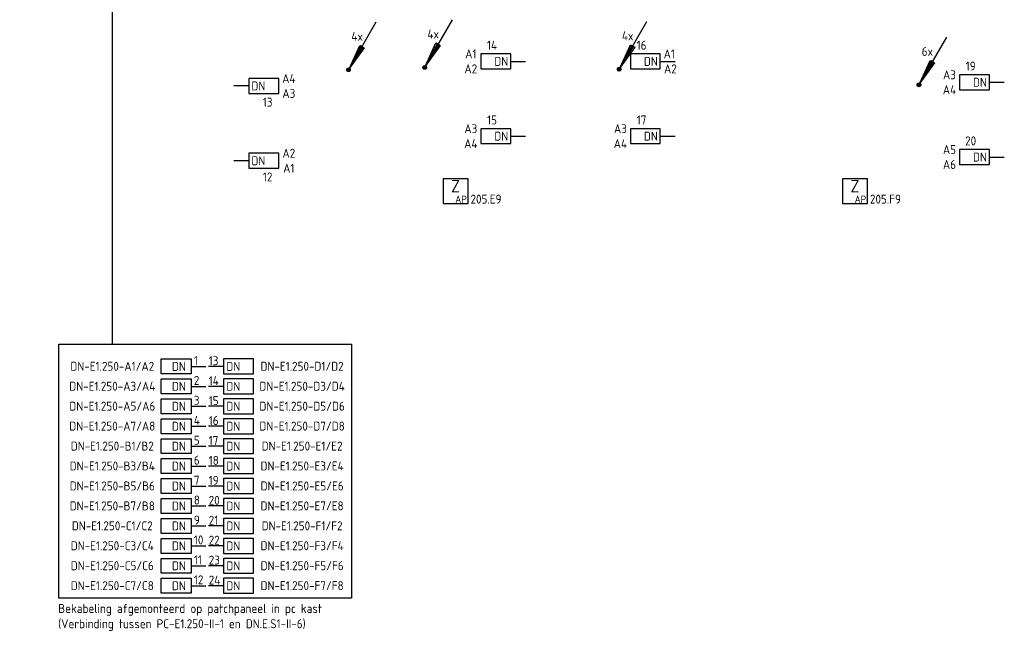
# Model space of a CAD drawing. Header units: millimetres. Extents: x 2288 to 47276, y -13790 to 63657.
# Tile 5 of 26: x 26977 to 46725, y -8263 to 4005. Entities that reach past the tile are written whole.
import ezdxf
from ezdxf.enums import TextEntityAlignment as Align

# ---------------------------------------------------------------- set-up
doc = ezdxf.new("R2010")
doc.units = ezdxf.units.MM
doc.header["$LTSCALE"] = 100
for name, color, linetype in [('EB6416--_ATTRIB', 1, 'Continuous'), ('EB6441--_ATTRIB', 2, 'Continuous'), ('EB6445--_ATTRIB', 2, 'Continuous'), ('EL$9A---_RENVOOI', 1, 'Continuous'), ('EL6416--_WIRELESS-Z', 1, 'Continuous'), ('EL6441--_DATACOM', 3, 'Continuous'), ('EL6445--_Datanet', 3, 'Continuous')]:
    doc.layers.add(name, color=color, linetype=linetype)
doc.styles.add('1_5', font='isocp.shx', dxfattribs={"height": 1.5})
doc.styles.add('1_8', font='ISO.shx', dxfattribs={"height": 1.8})
doc.styles.add('2_5', font='isocp.shx', dxfattribs={"height": 2.5})
doc.styles.add('NORATT', font='isocp.shx')
doc.styles.add('NORRNV', font='isocp.shx', dxfattribs={"width": 0.7})

# ---------------------------------------------------------------- blocks, each defined once
blk = doc.blocks.new('EA644501')
for p, q in [((-1.5, 6), (-1.5, 0)), ((1.5, 6), (-1.5, 6)), ((1.5, 0), (1.5, 6)), ((-1.5, 0), (1.5, 0))]:
    blk.add_line(p, q)
at = {"color": 2}
blk.add_line((0, 0), (0, -3), dxfattribs=at)
at = {"style": 'NORATT', "flags": 8}
for tag, p in [('NUMMERA', (-1.5, 8)), ('NUMMERB', (1.5, 8))]:
    blk.add_attdef(tag, text='', height=1.8, rotation=90, dxfattribs=at).set_placement(p, align=Align.MIDDLE_CENTER)
blk.add_attdef('CODE', text='', height=1.8, rotation=90, dxfattribs=at).set_placement((0, 0.5), align=Align.MIDDLE_LEFT)
at = {"style": 'NORATT', "flags": 9}
for tag, p in [('VERD', (0, 4)), ('PATCHSTR', (0, 4)), ('PANEEL', (0, 4)), ('NUMMER', (6, 3)), ('TYPE', (0, -2.5)), ('FABR', (0, -2.5)), ('PCODE', (0, -3)), ('PVERS', (0, -3)), ('PDATE', (0, -3))]:
    blk.add_attdef(tag, text='', height=1.8, dxfattribs=at).set_placement(p, align=Align.BOTTOM_LEFT)
at = {"color": 1, "style": 'NORATT', "flags": 9}
blk.add_attdef('HOOGTE', text='', height=1.8, dxfattribs=at).set_placement((-3, 2), align=Align.BOTTOM_LEFT)
at = {"style": 'NORATT', "flags": 9}
for tag, p in [('NUMMERAP', (8, 1.5)), ('NUMMERBP', (8, -1.5))]:
    blk.add_attdef(tag, text='', height=1.8, dxfattribs=at).set_placement(p, align=Align.MIDDLE_CENTER)
blk = doc.blocks.new('EA600123')
at = {"linetype": 'Continuous'}
for p, q in [((5.5, 9.53), (0.19, 0.32)), ((-0.37, 0.07), (0.37, 0.07)), ((-0.3, 0.23), (0.3, 0.23)), ((-0.37, -0.08), (0.37, -0.08)), ((-0.3, -0.23), (0.3, -0.23))]:
    blk.add_line(p, q, dxfattribs=at)
for points in [[(3.12, 4.4), (0.19, 0.32), (2.25, 4.9)], [(2.47, 4.78), (1.06, 1.84), (2.9, 4.53)]]:
    blk.add_lwpolyline(points, close=True, dxfattribs=at)
blk.add_circle((0, 0), 0.375, dxfattribs=at)
at = {"linetype": 'Continuous', "style": 'NORATT', "flags": 8}
blk.add_attdef('KBTALB', (5, 5), '', height=1.8, dxfattribs=at)
at = {"style": 'NORATT'}
for tag, flags, p in [('CODE', 9, (0, 3)), ('M_CODE', 8, (0, 0))]:
    blk.add_attdef(tag, text='', height=1.8, dxfattribs=dict(at, flags=flags)).set_placement(p, align=Align.MIDDLE_CENTER)
at = {"linetype": 'Continuous', "style": 'NORATT', "flags": 9}
for tag, p in [('PCODE', (1.25, 0)), ('PVERS', (1.25, -2)), ('PDATE', (1.25, -4))]:
    blk.add_attdef(tag, text='', height=1.8, dxfattribs=at).set_placement(p, align=Align.MIDDLE_LEFT)
blk = doc.blocks.new('Wrls-Zender')
blk.add_lwpolyline([(-2.5, -2.5), (2.5, -2.5), (2.5, 2.5), (-2.5, 2.5)], close=True)
at = {"style": '2_5'}
blk.add_text('Z', height=2.5, dxfattribs=at).set_placement((0, 1), align=Align.MIDDLE_CENTER)
at = {"style": '1_5'}
blk.add_text('AP', height=1.5, dxfattribs=at).set_placement((2.25, -2.38), align=Align.RIGHT)
at = {"style": '1_8', "flags": 8}
blk.add_attdef('ADRES', (3, -2.5), '', height=1.8, dxfattribs=at)
at = {"style": '1_8', "flags": 9}
blk.add_attdef('M_CODE', text='', height=1.8, dxfattribs=at).set_placement((-2.5, -4.5), align=Align.MIDDLE_LEFT)

msp = doc.modelspace()

# ---------------------------------------------------------------- linework, layer by layer
at = {"layer": 'EL6445--_Datanet', "color": 1}
msp.add_line((28840, -2502), (28840, 8669), dxfattribs=at)
msp.add_lwpolyline([(27761, -2502), (33633, -2502), (33633, -7599), (27761, -7599)], close=True, dxfattribs=at)

# ---------------------------------------------------------------- block references
at = {"layer": 'EL6416--_WIRELESS-Z'}
ref = msp.add_blockref('Wrls-Zender', (35719, 566), dxfattribs=dict(at, xscale=100, yscale=100, zscale=100))
ref.add_attrib('ADRES', '205.E9', (36019, 316), dxfattribs={"layer": 'EB6416--_ATTRIB', "color": 1, "height": 180, "style": 'NORATT', "flags": 8})
ref = msp.add_blockref('Wrls-Zender', (43730, 566), dxfattribs=dict(at, xscale=100, yscale=100, zscale=100))
ref.add_attrib('ADRES', '205.F9', (44030, 316), dxfattribs={"layer": 'EB6416--_ATTRIB', "color": 1, "height": 180, "style": 'NORATT', "flags": 8})
at = {"layer": 'EL6441--_DATACOM'}
ref = msp.add_blockref('EA600123', (33573, 3001), dxfattribs=dict(at, xscale=100, yscale=100, zscale=100))
ref.add_attrib('KBTALB', '4x', (33629, 3581), dxfattribs={"layer": 'EB6441--_ATTRIB', "color": 1, "linetype": 'Continuous', "height": 180, "style": 'NORATT', "flags": 8})
ref = msp.add_blockref('EA600123', (35100, 3048), dxfattribs=dict(at, xscale=100, yscale=100, zscale=100))
ref.add_attrib('KBTALB', '4x', (35155, 3628), dxfattribs={"layer": 'EB6441--_ATTRIB', "color": 1, "linetype": 'Continuous', "height": 180, "style": 'NORATT', "flags": 8})
ref = msp.add_blockref('EA600123', (39000, 3012), dxfattribs=dict(at, xscale=100, yscale=100, zscale=100))
ref.add_attrib('KBTALB', '4x', (39055, 3592), dxfattribs={"layer": 'EB6441--_ATTRIB', "color": 1, "linetype": 'Continuous', "height": 180, "style": 'NORATT', "flags": 8})
ref = msp.add_blockref('EA600123', (45013, 2699, 5400), dxfattribs=dict(at, xscale=100, yscale=100, zscale=100))
ref.add_attrib('KBTALB', '6x', (45069, 3279, 5400), dxfattribs={"layer": 'EB6441--_ATTRIB', "color": 1, "linetype": 'Continuous', "height": 180, "style": 'NORATT', "flags": 8})
at = {"layer": 'EL6445--_Datanet'}
ref = msp.add_blockref('EA644501', (36825, 3169), dxfattribs=dict(at, xscale=100, yscale=100, zscale=100, rotation=90))
ref.add_attrib('CODE', 'DN', dxfattribs={"layer": 'EB6445--_ATTRIB', "color": 1, "height": 180, "style": 'NORATT', "flags": 8}).set_placement((36775, 3169), align=Align.MIDDLE_RIGHT)
ref.add_attrib('NUMMERA', 'A1', dxfattribs={"layer": 'EB6445--_ATTRIB', "color": 1, "height": 180, "style": 'NORATT', "flags": 8}).set_placement((36025, 3319), align=Align.MIDDLE_CENTER)
ref.add_attrib('NUMMERB', 'A2', dxfattribs={"layer": 'EB6445--_ATTRIB', "color": 1, "height": 180, "style": 'NORATT', "flags": 8}).set_placement((36025, 3019), align=Align.MIDDLE_CENTER)
ref.add_attrib('TYPE', '14', dxfattribs={"layer": 'EB6445--_ATTRIB', "color": 1, "height": 180, "style": 'NORATT', "flags": 8}).set_placement((36450, 3494), align=Align.MIDDLE_CENTER)
ref = msp.add_blockref('EA644501', (39825, 3169), dxfattribs=dict(at, xscale=100, yscale=100, zscale=100, rotation=90))
ref.add_attrib('CODE', 'DN', dxfattribs={"layer": 'EB6445--_ATTRIB', "color": 1, "height": 180, "style": 'NORATT', "flags": 8}).set_placement((39775, 3169), align=Align.MIDDLE_RIGHT)
ref.add_attrib('NUMMERA', 'A1', dxfattribs={"layer": 'EB6445--_ATTRIB', "color": 1, "height": 180, "style": 'NORATT', "flags": 8}).set_placement((40005, 3319), align=Align.MIDDLE_CENTER)
ref.add_attrib('NUMMERB', 'A2', dxfattribs={"layer": 'EB6445--_ATTRIB', "color": 1, "height": 180, "style": 'NORATT', "flags": 8}).set_placement((40028, 3019), align=Align.MIDDLE_CENTER)
ref.add_attrib('TYPE', '16', dxfattribs={"layer": 'EB6445--_ATTRIB', "color": 1, "height": 180, "style": 'NORATT', "flags": 8}).set_placement((39450, 3494), align=Align.MIDDLE_CENTER)
ref = msp.add_blockref('EA644501', (46425, 2750), dxfattribs=dict(at, xscale=100, yscale=100, zscale=100, rotation=90))
ref.add_attrib('CODE', 'DN', dxfattribs={"layer": 'EB6445--_ATTRIB', "color": 1, "height": 180, "style": 'NORATT', "flags": 8}).set_placement((46375, 2750), align=Align.MIDDLE_RIGHT)
ref.add_attrib('NUMMERA', 'A3', dxfattribs={"layer": 'EB6445--_ATTRIB', "color": 1, "height": 180, "style": 'NORATT', "flags": 8}).set_placement((45625, 2900), align=Align.MIDDLE_CENTER)
ref.add_attrib('NUMMERB', 'A4', dxfattribs={"layer": 'EB6445--_ATTRIB', "color": 1, "height": 180, "style": 'NORATT', "flags": 8}).set_placement((45625, 2600), align=Align.MIDDLE_CENTER)
ref.add_attrib('TYPE', '19', dxfattribs={"layer": 'EB6445--_ATTRIB', "color": 1, "height": 180, "style": 'NORATT', "flags": 8}).set_placement((46050, 3075), align=Align.MIDDLE_CENTER)
ref = msp.add_blockref('EA644501', (31575, 2676), dxfattribs=dict(at, xscale=100, yscale=100, zscale=100, rotation=270))
ref.add_attrib('CODE', 'DN', dxfattribs={"layer": 'EB6445--_ATTRIB', "color": 1, "height": 180, "style": 'NORATT', "flags": 8}).set_placement((31625, 2676), align=Align.MIDDLE_LEFT)
ref.add_attrib('NUMMERA', 'A3', dxfattribs={"layer": 'EB6445--_ATTRIB', "color": 1, "height": 180, "style": 'NORATT', "flags": 8}).set_placement((32375, 2526), align=Align.MIDDLE_CENTER)
ref.add_attrib('NUMMERB', 'A4', dxfattribs={"layer": 'EB6445--_ATTRIB', "color": 1, "height": 180, "style": 'NORATT', "flags": 8}).set_placement((32375, 2826), align=Align.MIDDLE_CENTER)
ref.add_attrib('TYPE', '13', dxfattribs={"layer": 'EB6445--_ATTRIB', "color": 1, "height": 180, "style": 'NORATT', "flags": 8}).set_placement((31950, 2351), align=Align.MIDDLE_CENTER)
ref = msp.add_blockref('EA644501', (36825, 1669), dxfattribs=dict(at, xscale=100, yscale=100, zscale=100, rotation=90))
ref.add_attrib('CODE', 'DN', dxfattribs={"layer": 'EB6445--_ATTRIB', "color": 1, "height": 180, "style": 'NORATT', "flags": 8}).set_placement((36775, 1669), align=Align.MIDDLE_RIGHT)
ref.add_attrib('NUMMERA', 'A3', dxfattribs={"layer": 'EB6445--_ATTRIB', "color": 1, "height": 180, "style": 'NORATT', "flags": 8}).set_placement((36025, 1819), align=Align.MIDDLE_CENTER)
ref.add_attrib('NUMMERB', 'A4', dxfattribs={"layer": 'EB6445--_ATTRIB', "color": 1, "height": 180, "style": 'NORATT', "flags": 8}).set_placement((36025, 1519), align=Align.MIDDLE_CENTER)
ref.add_attrib('TYPE', '15', dxfattribs={"layer": 'EB6445--_ATTRIB', "color": 1, "height": 180, "style": 'NORATT', "flags": 8}).set_placement((36450, 1994), align=Align.MIDDLE_CENTER)
ref = msp.add_blockref('EA644501', (39825, 1669), dxfattribs=dict(at, xscale=100, yscale=100, zscale=100, rotation=90))
ref.add_attrib('CODE', 'DN', dxfattribs={"layer": 'EB6445--_ATTRIB', "color": 1, "height": 180, "style": 'NORATT', "flags": 8}).set_placement((39775, 1669), align=Align.MIDDLE_RIGHT)
ref.add_attrib('NUMMERA', 'A3', dxfattribs={"layer": 'EB6445--_ATTRIB', "color": 1, "height": 180, "style": 'NORATT', "flags": 8}).set_placement((39025, 1819), align=Align.MIDDLE_CENTER)
ref.add_attrib('NUMMERB', 'A4', dxfattribs={"layer": 'EB6445--_ATTRIB', "color": 1, "height": 180, "style": 'NORATT', "flags": 8}).set_placement((39025, 1519), align=Align.MIDDLE_CENTER)
ref.add_attrib('TYPE', '17', dxfattribs={"layer": 'EB6445--_ATTRIB', "color": 1, "height": 180, "style": 'NORATT', "flags": 8}).set_placement((39450, 1994), align=Align.MIDDLE_CENTER)
ref = msp.add_blockref('EA644501', (46425, 1250), dxfattribs=dict(at, xscale=100, yscale=100, zscale=100, rotation=90))
ref.add_attrib('CODE', 'DN', dxfattribs={"layer": 'EB6445--_ATTRIB', "color": 1, "height": 180, "style": 'NORATT', "flags": 8}).set_placement((46375, 1250), align=Align.MIDDLE_RIGHT)
ref.add_attrib('NUMMERA', 'A5', dxfattribs={"layer": 'EB6445--_ATTRIB', "color": 1, "height": 180, "style": 'NORATT', "flags": 8}).set_placement((45625, 1400), align=Align.MIDDLE_CENTER)
ref.add_attrib('NUMMERB', 'A6', dxfattribs={"layer": 'EB6445--_ATTRIB', "color": 1, "height": 180, "style": 'NORATT', "flags": 8}).set_placement((45625, 1100), align=Align.MIDDLE_CENTER)
ref.add_attrib('TYPE', '20', dxfattribs={"layer": 'EB6445--_ATTRIB', "color": 1, "height": 180, "style": 'NORATT', "flags": 8}).set_placement((46050, 1575), align=Align.MIDDLE_CENTER)
ref = msp.add_blockref('EA644501', (31575, 1176), dxfattribs=dict(at, xscale=100, yscale=100, zscale=100, rotation=270))
ref.add_attrib('CODE', 'DN', dxfattribs={"layer": 'EB6445--_ATTRIB', "color": 1, "height": 180, "style": 'NORATT', "flags": 8}).set_placement((31625, 1176), align=Align.MIDDLE_LEFT)
ref.add_attrib('NUMMERA', 'A1', dxfattribs={"layer": 'EB6445--_ATTRIB', "color": 1, "height": 180, "style": 'NORATT', "flags": 8}).set_placement((32375, 1026), align=Align.MIDDLE_CENTER)
ref.add_attrib('NUMMERB', 'A2', dxfattribs={"layer": 'EB6445--_ATTRIB', "color": 1, "height": 180, "style": 'NORATT', "flags": 8}).set_placement((32375, 1326), align=Align.MIDDLE_CENTER)
ref.add_attrib('TYPE', '12', dxfattribs={"layer": 'EB6445--_ATTRIB', "color": 1, "height": 180, "style": 'NORATT', "flags": 8}).set_placement((31950, 851), align=Align.MIDDLE_CENTER)
ref = msp.add_blockref('EA644501', (30413, -2949), dxfattribs=dict(at, xscale=-100, yscale=100, zscale=100, rotation=90))
ref.add_attrib('CODE', 'DN', dxfattribs={"layer": 'EB6445--_ATTRIB', "color": 1, "height": 180, "style": 'NORATT', "flags": 8}).set_placement((30309, -2949), align=Align.MIDDLE_RIGHT)
ref.add_attrib('NUMMERA', 'DN-E1.250-A1/A2', dxfattribs={"layer": 'EB6445--_ATTRIB', "color": 1, "height": 180, "style": 'NORATT', "flags": 8}).set_placement((28834, -2947), align=Align.MIDDLE_CENTER)
ref.add_attrib('TYPE', '1', dxfattribs={"layer": 'EB6445--_ATTRIB', "color": 1, "height": 180, "style": 'NORATT', "flags": 8}).set_placement((30470, -2974), align=Align.BOTTOM_LEFT)
ref = msp.add_blockref('EA644501', (31063, -2949), dxfattribs=dict(at, xscale=100, yscale=100, zscale=100, rotation=270))
ref.add_attrib('CODE', 'DN', dxfattribs={"layer": 'EB6445--_ATTRIB', "color": 1, "height": 180, "style": 'NORATT', "flags": 8}).set_placement((31401, -2949), align=Align.MIDDLE_RIGHT)
ref.add_attrib('NUMMERA', 'DN-E1.250-D1/D2', dxfattribs={"layer": 'EB6445--_ATTRIB', "color": 1, "height": 180, "style": 'NORATT', "flags": 8}).set_placement((32641, -2947), align=Align.MIDDLE_CENTER)
ref.add_attrib('TYPE', '13', dxfattribs={"layer": 'EB6445--_ATTRIB', "color": 1, "height": 180, "style": 'NORATT', "flags": 8}).set_placement((30768, -2979), align=Align.BOTTOM_LEFT)
ref = msp.add_blockref('EA644501', (30413, -3349), dxfattribs=dict(at, xscale=-100, yscale=100, zscale=100, rotation=90))
ref.add_attrib('CODE', 'DN', dxfattribs={"layer": 'EB6445--_ATTRIB', "color": 1, "height": 180, "style": 'NORATT', "flags": 8}).set_placement((30309, -3349), align=Align.MIDDLE_RIGHT)
ref.add_attrib('NUMMERA', 'DN-E1.250-A3/A4', dxfattribs={"layer": 'EB6445--_ATTRIB', "color": 1, "height": 180, "style": 'NORATT', "flags": 8}).set_placement((28834, -3347), align=Align.MIDDLE_CENTER)
ref.add_attrib('TYPE', '2', dxfattribs={"layer": 'EB6445--_ATTRIB', "color": 1, "height": 180, "style": 'NORATT', "flags": 8}).set_placement((30470, -3374), align=Align.BOTTOM_LEFT)
ref = msp.add_blockref('EA644501', (31063, -3349), dxfattribs=dict(at, xscale=100, yscale=100, zscale=100, rotation=270))
ref.add_attrib('CODE', 'DN', dxfattribs={"layer": 'EB6445--_ATTRIB', "color": 1, "height": 180, "style": 'NORATT', "flags": 8}).set_placement((31401, -3349), align=Align.MIDDLE_RIGHT)
ref.add_attrib('NUMMERA', 'DN-E1.250-D3/D4', dxfattribs={"layer": 'EB6445--_ATTRIB', "color": 1, "height": 180, "style": 'NORATT', "flags": 8}).set_placement((32641, -3347), align=Align.MIDDLE_CENTER)
ref.add_attrib('TYPE', '14', dxfattribs={"layer": 'EB6445--_ATTRIB', "color": 1, "height": 180, "style": 'NORATT', "flags": 8}).set_placement((30768, -3379), align=Align.BOTTOM_LEFT)
ref = msp.add_blockref('EA644501', (30413, -3749), dxfattribs=dict(at, xscale=-100, yscale=100, zscale=100, rotation=90))
ref.add_attrib('CODE', 'DN', dxfattribs={"layer": 'EB6445--_ATTRIB', "color": 1, "height": 180, "style": 'NORATT', "flags": 8}).set_placement((30309, -3749), align=Align.MIDDLE_RIGHT)
ref.add_attrib('NUMMERA', 'DN-E1.250-A5/A6', dxfattribs={"layer": 'EB6445--_ATTRIB', "color": 1, "height": 180, "style": 'NORATT', "flags": 8}).set_placement((28834, -3747), align=Align.MIDDLE_CENTER)
ref.add_attrib('TYPE', '3', dxfattribs={"layer": 'EB6445--_ATTRIB', "color": 1, "height": 180, "style": 'NORATT', "flags": 8}).set_placement((30470, -3774), align=Align.BOTTOM_LEFT)
ref = msp.add_blockref('EA644501', (31063, -3749), dxfattribs=dict(at, xscale=100, yscale=100, zscale=100, rotation=270))
ref.add_attrib('CODE', 'DN', dxfattribs={"layer": 'EB6445--_ATTRIB', "color": 1, "height": 180, "style": 'NORATT', "flags": 8}).set_placement((31401, -3749), align=Align.MIDDLE_RIGHT)
ref.add_attrib('NUMMERA', 'DN-E1.250-D5/D6', dxfattribs={"layer": 'EB6445--_ATTRIB', "color": 1, "height": 180, "style": 'NORATT', "flags": 8}).set_placement((32641, -3747), align=Align.MIDDLE_CENTER)
ref.add_attrib('TYPE', '15', dxfattribs={"layer": 'EB6445--_ATTRIB', "color": 1, "height": 180, "style": 'NORATT', "flags": 8}).set_placement((30768, -3779), align=Align.BOTTOM_LEFT)
ref = msp.add_blockref('EA644501', (30413, -4149), dxfattribs=dict(at, xscale=-100, yscale=100, zscale=100, rotation=90))
ref.add_attrib('CODE', 'DN', dxfattribs={"layer": 'EB6445--_ATTRIB', "color": 1, "height": 180, "style": 'NORATT', "flags": 8}).set_placement((30309, -4149), align=Align.MIDDLE_RIGHT)
ref.add_attrib('NUMMERA', 'DN-E1.250-A7/A8', dxfattribs={"layer": 'EB6445--_ATTRIB', "color": 1, "height": 180, "style": 'NORATT', "flags": 8}).set_placement((28834, -4147), align=Align.MIDDLE_CENTER)
ref.add_attrib('TYPE', '4', dxfattribs={"layer": 'EB6445--_ATTRIB', "color": 1, "height": 180, "style": 'NORATT', "flags": 8}).set_placement((30470, -4174), align=Align.BOTTOM_LEFT)
ref = msp.add_blockref('EA644501', (31063, -4149), dxfattribs=dict(at, xscale=100, yscale=100, zscale=100, rotation=270))
ref.add_attrib('CODE', 'DN', dxfattribs={"layer": 'EB6445--_ATTRIB', "color": 1, "height": 180, "style": 'NORATT', "flags": 8}).set_placement((31401, -4149), align=Align.MIDDLE_RIGHT)
ref.add_attrib('NUMMERA', 'DN-E1.250-D7/D8', dxfattribs={"layer": 'EB6445--_ATTRIB', "color": 1, "height": 180, "style": 'NORATT', "flags": 8}).set_placement((32641, -4147), align=Align.MIDDLE_CENTER)
ref.add_attrib('TYPE', '16', dxfattribs={"layer": 'EB6445--_ATTRIB', "color": 1, "height": 180, "style": 'NORATT', "flags": 8}).set_placement((30768, -4179), align=Align.BOTTOM_LEFT)
ref = msp.add_blockref('EA644501', (30413, -4549), dxfattribs=dict(at, xscale=-100, yscale=100, zscale=100, rotation=90))
ref.add_attrib('CODE', 'DN', dxfattribs={"layer": 'EB6445--_ATTRIB', "color": 1, "height": 180, "style": 'NORATT', "flags": 8}).set_placement((30309, -4549), align=Align.MIDDLE_RIGHT)
ref.add_attrib('NUMMERA', 'DN-E1.250-B1/B2', dxfattribs={"layer": 'EB6445--_ATTRIB', "color": 1, "height": 180, "style": 'NORATT', "flags": 8}).set_placement((28834, -4547), align=Align.MIDDLE_CENTER)
ref.add_attrib('TYPE', '5', dxfattribs={"layer": 'EB6445--_ATTRIB', "color": 1, "height": 180, "style": 'NORATT', "flags": 8}).set_placement((30470, -4574), align=Align.BOTTOM_LEFT)
ref = msp.add_blockref('EA644501', (31063, -4549), dxfattribs=dict(at, xscale=100, yscale=100, zscale=100, rotation=270))
ref.add_attrib('CODE', 'DN', dxfattribs={"layer": 'EB6445--_ATTRIB', "color": 1, "height": 180, "style": 'NORATT', "flags": 8}).set_placement((31401, -4549), align=Align.MIDDLE_RIGHT)
ref.add_attrib('NUMMERA', 'DN-E1.250-E1/E2', dxfattribs={"layer": 'EB6445--_ATTRIB', "color": 1, "height": 180, "style": 'NORATT', "flags": 8}).set_placement((32641, -4547), align=Align.MIDDLE_CENTER)
ref.add_attrib('TYPE', '17', dxfattribs={"layer": 'EB6445--_ATTRIB', "color": 1, "height": 180, "style": 'NORATT', "flags": 8}).set_placement((30768, -4579), align=Align.BOTTOM_LEFT)
ref = msp.add_blockref('EA644501', (30413, -4949), dxfattribs=dict(at, xscale=-100, yscale=100, zscale=100, rotation=90))
ref.add_attrib('CODE', 'DN', dxfattribs={"layer": 'EB6445--_ATTRIB', "color": 1, "height": 180, "style": 'NORATT', "flags": 8}).set_placement((30309, -4949), align=Align.MIDDLE_RIGHT)
ref.add_attrib('NUMMERA', 'DN-E1.250-B3/B4', dxfattribs={"layer": 'EB6445--_ATTRIB', "color": 1, "height": 180, "style": 'NORATT', "flags": 8}).set_placement((28834, -4947), align=Align.MIDDLE_CENTER)
ref.add_attrib('TYPE', '6', dxfattribs={"layer": 'EB6445--_ATTRIB', "color": 1, "height": 180, "style": 'NORATT', "flags": 8}).set_placement((30470, -4974), align=Align.BOTTOM_LEFT)
ref = msp.add_blockref('EA644501', (31063, -4949), dxfattribs=dict(at, xscale=100, yscale=100, zscale=100, rotation=270))
ref.add_attrib('CODE', 'DN', dxfattribs={"layer": 'EB6445--_ATTRIB', "color": 1, "height": 180, "style": 'NORATT', "flags": 8}).set_placement((31401, -4949), align=Align.MIDDLE_RIGHT)
ref.add_attrib('NUMMERA', 'DN-E1.250-E3/E4', dxfattribs={"layer": 'EB6445--_ATTRIB', "color": 1, "height": 180, "style": 'NORATT', "flags": 8}).set_placement((32641, -4947), align=Align.MIDDLE_CENTER)
ref.add_attrib('TYPE', '18', dxfattribs={"layer": 'EB6445--_ATTRIB', "color": 1, "height": 180, "style": 'NORATT', "flags": 8}).set_placement((30768, -4979), align=Align.BOTTOM_LEFT)
ref = msp.add_blockref('EA644501', (30413, -5349), dxfattribs=dict(at, xscale=-100, yscale=100, zscale=100, rotation=90))
ref.add_attrib('CODE', 'DN', dxfattribs={"layer": 'EB6445--_ATTRIB', "color": 1, "height": 180, "style": 'NORATT', "flags": 8}).set_placement((30309, -5349), align=Align.MIDDLE_RIGHT)
ref.add_attrib('NUMMERA', 'DN-E1.250-B5/B6', dxfattribs={"layer": 'EB6445--_ATTRIB', "color": 1, "height": 180, "style": 'NORATT', "flags": 8}).set_placement((28834, -5347), align=Align.MIDDLE_CENTER)
ref.add_attrib('TYPE', '7', dxfattribs={"layer": 'EB6445--_ATTRIB', "color": 1, "height": 180, "style": 'NORATT', "flags": 8}).set_placement((30470, -5374), align=Align.BOTTOM_LEFT)
ref = msp.add_blockref('EA644501', (31063, -5349), dxfattribs=dict(at, xscale=100, yscale=100, zscale=100, rotation=270))
ref.add_attrib('CODE', 'DN', dxfattribs={"layer": 'EB6445--_ATTRIB', "color": 1, "height": 180, "style": 'NORATT', "flags": 8}).set_placement((31401, -5349), align=Align.MIDDLE_RIGHT)
ref.add_attrib('NUMMERA', 'DN-E1.250-E5/E6', dxfattribs={"layer": 'EB6445--_ATTRIB', "color": 1, "height": 180, "style": 'NORATT', "flags": 8}).set_placement((32641, -5347), align=Align.MIDDLE_CENTER)
ref.add_attrib('TYPE', '19', dxfattribs={"layer": 'EB6445--_ATTRIB', "color": 1, "height": 180, "style": 'NORATT', "flags": 8}).set_placement((30768, -5379), align=Align.BOTTOM_LEFT)
ref = msp.add_blockref('EA644501', (30413, -5749), dxfattribs=dict(at, xscale=-100, yscale=100, zscale=100, rotation=90))
ref.add_attrib('CODE', 'DN', dxfattribs={"layer": 'EB6445--_ATTRIB', "color": 1, "height": 180, "style": 'NORATT', "flags": 8}).set_placement((30309, -5749), align=Align.MIDDLE_RIGHT)
ref.add_attrib('NUMMERA', 'DN-E1.250-B7/B8', dxfattribs={"layer": 'EB6445--_ATTRIB', "color": 1, "height": 180, "style": 'NORATT', "flags": 8}).set_placement((28834, -5747), align=Align.MIDDLE_CENTER)
ref.add_attrib('TYPE', '8', dxfattribs={"layer": 'EB6445--_ATTRIB', "color": 1, "height": 180, "style": 'NORATT', "flags": 8}).set_placement((30470, -5774), align=Align.BOTTOM_LEFT)
ref = msp.add_blockref('EA644501', (31063, -5749), dxfattribs=dict(at, xscale=100, yscale=100, zscale=100, rotation=270))
ref.add_attrib('CODE', 'DN', dxfattribs={"layer": 'EB6445--_ATTRIB', "color": 1, "height": 180, "style": 'NORATT', "flags": 8}).set_placement((31401, -5749), align=Align.MIDDLE_RIGHT)
ref.add_attrib('NUMMERA', 'DN-E1.250-E7/E8', dxfattribs={"layer": 'EB6445--_ATTRIB', "color": 1, "height": 180, "style": 'NORATT', "flags": 8}).set_placement((32641, -5747), align=Align.MIDDLE_CENTER)
ref.add_attrib('TYPE', '20', dxfattribs={"layer": 'EB6445--_ATTRIB', "color": 1, "height": 180, "style": 'NORATT', "flags": 8}).set_placement((30768, -5779), align=Align.BOTTOM_LEFT)
ref = msp.add_blockref('EA644501', (30413, -6149), dxfattribs=dict(at, xscale=-100, yscale=100, zscale=100, rotation=90))
ref.add_attrib('CODE', 'DN', dxfattribs={"layer": 'EB6445--_ATTRIB', "color": 1, "height": 180, "style": 'NORATT', "flags": 8}).set_placement((30309, -6149), align=Align.MIDDLE_RIGHT)
ref.add_attrib('NUMMERA', 'DN-E1.250-C1/C2', dxfattribs={"layer": 'EB6445--_ATTRIB', "color": 1, "height": 180, "style": 'NORATT', "flags": 8}).set_placement((28834, -6147), align=Align.MIDDLE_CENTER)
ref.add_attrib('TYPE', '9', dxfattribs={"layer": 'EB6445--_ATTRIB', "color": 1, "height": 180, "style": 'NORATT', "flags": 8}).set_placement((30470, -6174), align=Align.BOTTOM_LEFT)
ref = msp.add_blockref('EA644501', (31063, -6149), dxfattribs=dict(at, xscale=100, yscale=100, zscale=100, rotation=270))
ref.add_attrib('CODE', 'DN', dxfattribs={"layer": 'EB6445--_ATTRIB', "color": 1, "height": 180, "style": 'NORATT', "flags": 8}).set_placement((31401, -6149), align=Align.MIDDLE_RIGHT)
ref.add_attrib('NUMMERA', 'DN-E1.250-F1/F2', dxfattribs={"layer": 'EB6445--_ATTRIB', "color": 1, "height": 180, "style": 'NORATT', "flags": 8}).set_placement((32641, -6147), align=Align.MIDDLE_CENTER)
ref.add_attrib('TYPE', '21', dxfattribs={"layer": 'EB6445--_ATTRIB', "color": 1, "height": 180, "style": 'NORATT', "flags": 8}).set_placement((30768, -6179), align=Align.BOTTOM_LEFT)
ref = msp.add_blockref('EA644501', (30413, -6549), dxfattribs=dict(at, xscale=-100, yscale=100, zscale=100, rotation=90))
ref.add_attrib('CODE', 'DN', dxfattribs={"layer": 'EB6445--_ATTRIB', "color": 1, "height": 180, "style": 'NORATT', "flags": 8}).set_placement((30309, -6549), align=Align.MIDDLE_RIGHT)
ref.add_attrib('NUMMERA', 'DN-E1.250-C3/C4', dxfattribs={"layer": 'EB6445--_ATTRIB', "color": 1, "height": 180, "style": 'NORATT', "flags": 8}).set_placement((28834, -6547), align=Align.MIDDLE_CENTER)
ref.add_attrib('TYPE', '10', dxfattribs={"layer": 'EB6445--_ATTRIB', "color": 1, "height": 180, "style": 'NORATT', "flags": 8}).set_placement((30470, -6574), align=Align.BOTTOM_LEFT)
ref = msp.add_blockref('EA644501', (31063, -6549), dxfattribs=dict(at, xscale=100, yscale=100, zscale=100, rotation=270))
ref.add_attrib('CODE', 'DN', dxfattribs={"layer": 'EB6445--_ATTRIB', "color": 1, "height": 180, "style": 'NORATT', "flags": 8}).set_placement((31401, -6549), align=Align.MIDDLE_RIGHT)
ref.add_attrib('NUMMERA', 'DN-E1.250-F3/F4', dxfattribs={"layer": 'EB6445--_ATTRIB', "color": 1, "height": 180, "style": 'NORATT', "flags": 8}).set_placement((32641, -6547), align=Align.MIDDLE_CENTER)
ref.add_attrib('TYPE', '22', dxfattribs={"layer": 'EB6445--_ATTRIB', "color": 1, "height": 180, "style": 'NORATT', "flags": 8}).set_placement((30768, -6579), align=Align.BOTTOM_LEFT)
ref = msp.add_blockref('EA644501', (30413, -6949), dxfattribs=dict(at, xscale=-100, yscale=100, zscale=100, rotation=90))
ref.add_attrib('CODE', 'DN', dxfattribs={"layer": 'EB6445--_ATTRIB', "color": 1, "height": 180, "style": 'NORATT', "flags": 8}).set_placement((30309, -6949), align=Align.MIDDLE_RIGHT)
ref.add_attrib('NUMMERA', 'DN-E1.250-C5/C6', dxfattribs={"layer": 'EB6445--_ATTRIB', "color": 1, "height": 180, "style": 'NORATT', "flags": 8}).set_placement((28834, -6947), align=Align.MIDDLE_CENTER)
ref.add_attrib('TYPE', '11', dxfattribs={"layer": 'EB6445--_ATTRIB', "color": 1, "height": 180, "style": 'NORATT', "flags": 8}).set_placement((30470, -6974), align=Align.BOTTOM_LEFT)
ref = msp.add_blockref('EA644501', (31063, -6949), dxfattribs=dict(at, xscale=100, yscale=100, zscale=100, rotation=270))
ref.add_attrib('CODE', 'DN', dxfattribs={"layer": 'EB6445--_ATTRIB', "color": 1, "height": 180, "style": 'NORATT', "flags": 8}).set_placement((31401, -6949), align=Align.MIDDLE_RIGHT)
ref.add_attrib('NUMMERA', 'DN-E1.250-F5/F6', dxfattribs={"layer": 'EB6445--_ATTRIB', "color": 1, "height": 180, "style": 'NORATT', "flags": 8}).set_placement((32641, -6947), align=Align.MIDDLE_CENTER)
ref.add_attrib('TYPE', '23', dxfattribs={"layer": 'EB6445--_ATTRIB', "color": 1, "height": 180, "style": 'NORATT', "flags": 8}).set_placement((30768, -6979), align=Align.BOTTOM_LEFT)
ref = msp.add_blockref('EA644501', (30413, -7349), dxfattribs=dict(at, xscale=-100, yscale=100, zscale=100, rotation=90))
ref.add_attrib('CODE', 'DN', dxfattribs={"layer": 'EB6445--_ATTRIB', "color": 1, "height": 180, "style": 'NORATT', "flags": 8}).set_placement((30309, -7349), align=Align.MIDDLE_RIGHT)
ref.add_attrib('NUMMERA', 'DN-E1.250-C7/C8', dxfattribs={"layer": 'EB6445--_ATTRIB', "color": 1, "height": 180, "style": 'NORATT', "flags": 8}).set_placement((28834, -7347), align=Align.MIDDLE_CENTER)
ref.add_attrib('TYPE', '12', dxfattribs={"layer": 'EB6445--_ATTRIB', "color": 1, "height": 180, "style": 'NORATT', "flags": 8}).set_placement((30470, -7374), align=Align.BOTTOM_LEFT)
ref = msp.add_blockref('EA644501', (31063, -7349), dxfattribs=dict(at, xscale=100, yscale=100, zscale=100, rotation=270))
ref.add_attrib('CODE', 'DN', dxfattribs={"layer": 'EB6445--_ATTRIB', "color": 1, "height": 180, "style": 'NORATT', "flags": 8}).set_placement((31401, -7349), align=Align.MIDDLE_RIGHT)
ref.add_attrib('NUMMERA', 'DN-E1.250-F7/F8', dxfattribs={"layer": 'EB6445--_ATTRIB', "color": 1, "height": 180, "style": 'NORATT', "flags": 8}).set_placement((32641, -7347), align=Align.MIDDLE_CENTER)
ref.add_attrib('TYPE', '24', dxfattribs={"layer": 'EB6445--_ATTRIB', "color": 1, "height": 180, "style": 'NORATT', "flags": 8}).set_placement((30768, -7379), align=Align.BOTTOM_LEFT)

# ---------------------------------------------------------------- texts
at = {"layer": 'EL$9A---_RENVOOI', "color": 2, "style": 'NORRNV'}
for s, p in [('Bekabeling afgemonteerd op patchpaneel in pc kast', (21084, -7895)), ('Bekabeling afgemonteerd op patchpaneel in pc kast', (27751, -7895)), ('(Verbinding tussen PC-E1.250-II-1 en DN.E.S1-II-6)', (27749, -8201))]:
    msp.add_text(s, height=180, dxfattribs=at).set_placement(p)

doc.saveas('drawing.dxf')
